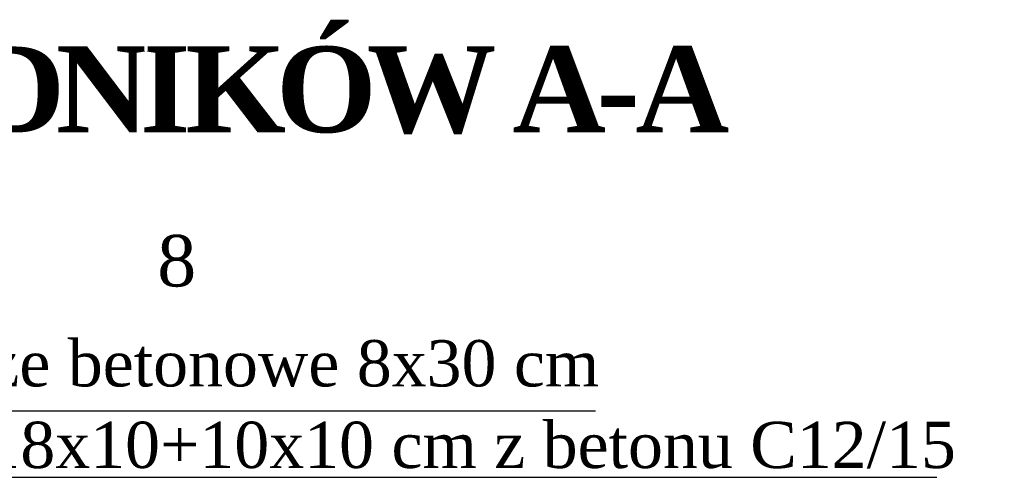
# Model space of a CAD drawing. Header units: metres. Extents: x -854 to 2789, y -128 to 3826.
# Tile 20 of 21: x 8 to 438, y 273 to 474. Entities that reach past the tile are written whole.
import ezdxf

# ---------------------------------------------------------------- set-up
doc = ezdxf.new("R2010")
doc.units = ezdxf.units.M
doc.styles.get("Standard").update_dxf_attribs({"font": 'simplex.shx'})

msp = doc.modelspace()

# ---------------------------------------------------------------- linework, layer by layer
for p, q in [((-78.029, 302.742), (259.392, 302.742)), ((-78.029, 273.867), (408.629, 273.867))]:
    msp.add_line(p, q)

# ---------------------------------------------------------------- texts
for s, insert, char_height, width, attachment_point in [('{\\fTimes New Roman|b1|i0|c238|p18;\\T0.9;SZCZEGÓŁ KONSTRUKCYJNY CHODNIKÓW A-A}', (-293.056, 442.921), 37.5, 1245.76702, 5), ('{\\fTimes New Roman|b0|i0|c238|p18;\\W1;obrzeże betonowe 8x30 cm^I^I}', (-73.752, 333.682), 20.2125, 876.64895, 1), ('{\\W1;\\fTimes New Roman|b0|i0|c238|p18;ława 18x10+10x10 cm z betonu C12/15}', (-72.508, 298.007), 20.2125, 876.64895, 1)]:
    msp.add_mtext(s, dxfattribs=dict(insert=insert, char_height=char_height, width=width, attachment_point=attachment_point))
at = {"color": 32, "insert": (101.384, 400.924), "char_height": 43.75, "width": 203.13933, "attachment_point": 3, "rotation": 0.01445}
msp.add_mtext('{\\fTimes New Roman|b0|i0|c238|p18;\\H0.5143x;8\\H1.944x;^I^I}', dxfattribs=at)

doc.saveas('drawing.dxf')
